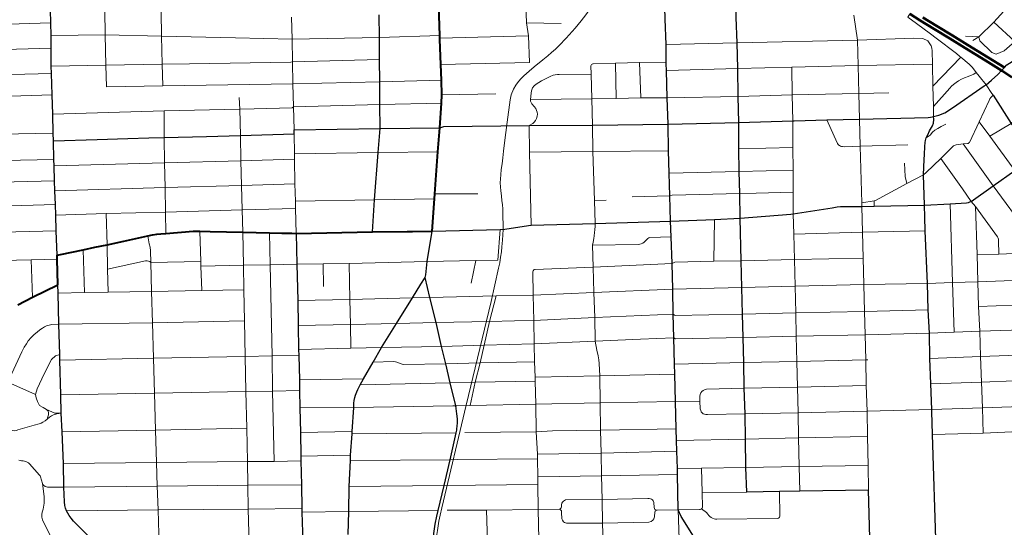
# Model space of a CAD drawing. Extents: x 13.99 to 21.38, y 7.75 to 14.55.
# Tile 19 of 77: x 16.24 to 18.68, y 11.74 to 13. Entities that reach past the tile are written whole.
import ezdxf

# ---------------------------------------------------------------- set-up
doc = ezdxf.new("R2010")
doc.units = 0
doc.header["$MEASUREMENT"] = 0
doc.linetypes.add('rr2', pattern=[0])
for name, color, linetype, lineweight in [('GM_X_City_Street', 1, 'Continuous', 0), ('GM_X_County_Road', 3, 'Continuous', 30), ('GM_X_Interchange_Ramps', 1, 'Continuous', 13), ('GM_X_Interstate_Route', 1, 'Continuous', 53), ('GM_X_Rail_Line', 7, 'rr2', 13), ('GM_X_State_Route', 1, 'Continuous', 30), ('GM_X_US_Route', 1, 'Continuous', 40)]:
    doc.layers.add(name, color=color, linetype=linetype, lineweight=lineweight)

msp = doc.modelspace()

# ---------------------------------------------------------------- linework, layer by layer
at = {"layer": 'GM_X_City_Street'}
for p, q in [((16.1743, 12.9889), (16.3181, 12.9932)), ((17.4958, 12.9939), (17.5814, 12.9923)), ((18.704, 12.9472), (18.652, 12.9949)), ((17.281, 12.9559), (17.5002, 12.9612)), ((17.2834, 12.8902), (17.5027, 12.8957)), ((17.7176, 12.8066), (17.716, 12.8935)), ((17.7786, 12.8075), (17.7756, 12.8952)), ((18.5016, 12.8364), (18.5709, 12.9086)), ((16.1762, 12.8642), (16.32, 12.8682)), ((17.2858, 12.8152), (17.4197, 12.8181)), ((18.0214, 12.6813), (18.1546, 12.6845)), ((17.269, 12.5699), (17.3755, 12.5699)), ((17.6636, 12.5533), (17.6925, 12.5541)), ((18.0236, 12.5709), (18.0641, 12.5719)), ((18.0641, 12.5719), (18.1554, 12.5742)), ((18.3561, 12.5398), (18.3561, 12.5526)), ((17.9596, 12.403), (17.9612, 12.5064)), ((17.425, 12.4062), (17.4302, 12.4818)), ((16.4016, 12.3256), (16.3982, 12.4317)), ((16.2728, 12.314), (16.2697, 12.4069)), ((17.3583, 12.3491), (17.3702, 12.4052)), ((16.9935, 12.3406), (16.9922, 12.3966)), ((16.2117, 12.1041), (16.2802, 12.0734)), ((16.9334, 12.1094), (17.0924, 12.1119)), ((16.9348, 12.0398), (17.0678, 12.0408)), ((17.0678, 12.0408), (17.3134, 12.0452)), ((16.9365, 11.9793), (17.0642, 11.9815)), ((17.0638, 11.9756), (17.3219, 11.9782)), ((16.9369, 11.9209), (17.0602, 11.9232)), ((17.9304, 11.8304), (18.0406, 11.8315)), ((16.9398, 11.7822), (17.0554, 11.7837)), ((17.0554, 11.7837), (17.2768, 11.7861)), ((17.8742, 11.6824), (17.8708, 11.7873))]:
    msp.add_line(p, q, dxfattribs=at)
at = {"layer": 'GM_X_City_Street', "flags": 128}
for points in [[(17.5027, 12.8957), (17.5002, 12.9612), (17.4958, 12.9939), (17.4947, 13.0157), (17.4935, 13.0576), (17.4913, 13.1778), (17.4901, 13.2387), (17.4883, 13.3044), (17.4869, 13.3724), (17.4854, 13.4399), (17.4845, 13.4792), (17.4845, 13.516), (17.4843, 13.5262), (17.4836, 13.6152), (17.4831, 13.6247), (17.4816, 13.653), (17.4799, 13.692), (17.4772, 13.7538), (17.4783, 13.7836)], [(16.4561, 12.8352), (16.4542, 12.8888), (16.4525, 12.9638), (16.4516, 13.0239), (16.4507, 13.0811), (16.4535, 13.0843), (16.4521, 13.1457), (16.4504, 13.1929), (16.4504, 13.2408)], [(16.5951, 12.8376), (16.5935, 12.891), (16.5925, 12.9607), (16.5917, 13.021), (16.5896, 13.0815)], [(18.6003, 12.95), (18.6151, 12.9585), (18.652, 12.9949), (18.6775, 13.0227), (18.709, 13.0572)], [(16.9205, 12.7282), (16.919, 12.7858), (16.9173, 12.8425), (16.9165, 12.8973), (16.9152, 12.9529), (16.914, 13.0079)], [(18.3425, 11.8364), (18.3414, 11.897), (18.3396, 11.9696), (18.3388, 12.0319), (18.3367, 12.0958), (18.3354, 12.1587), (18.3338, 12.2213), (18.3325, 12.279), (18.3309, 12.3452), (18.3288, 12.411), (18.327, 12.4748), (18.3258, 12.5391), (18.3255, 12.5482), (18.3215, 12.6878), (18.3196, 12.7551), (18.3179, 12.8187), (18.3163, 12.8875), (18.3146, 12.9508), (18.3059, 13.0128)], [(18.6579, 12.916), (18.6782, 12.9245), (18.704, 12.9472), (18.7683, 13.0003)], [(16.3189, 12.9626), (16.4525, 12.9638), (16.5925, 12.9607), (16.7755, 12.9563), (16.9152, 12.9529), (17.1317, 12.9572), (17.281, 12.9619)], [(17.841, 12.9395), (18.0169, 12.944), (18.3146, 12.9508), (18.4541, 12.9557), (18.477, 12.9544), (18.4889, 12.9487)], [(18.5028, 12.7614), (18.5032, 12.7864), (18.5016, 12.8364), (18.5005, 12.8915), (18.4998, 12.9239), (18.4989, 12.9309), (18.4971, 12.9363), (18.4889, 12.9487)], [(18.5821, 12.9606), (18.6151, 12.9585), (18.6177, 12.9492), (18.6476, 12.9201), (18.6579, 12.916)], [(16.1066, 12.9411), (16.1171, 12.9311), (16.1255, 12.9257), (16.1331, 12.9251), (16.1752, 12.9265), (16.3189, 12.9308)], [(16.3193, 12.8864), (16.4542, 12.8888), (16.5935, 12.891), (16.6612, 12.8923), (16.9123, 12.8961), (16.9165, 12.8973), (17.132, 12.9024)], [(17.6567, 12.89), (17.658, 12.891), (17.6596, 12.8918), (17.6609, 12.8922), (17.716, 12.8935), (17.7756, 12.8952), (17.8414, 12.8961)], [(17.6859, 11.6797), (17.6836, 11.7545), (17.6826, 11.8134), (17.6814, 11.8717), (17.6806, 11.9282), (17.679, 11.9849), (17.678, 12.0525), (17.6768, 12.1194), (17.6755, 12.1503), (17.6746, 12.1593), (17.6728, 12.1689), (17.6693, 12.183), (17.6656, 12.2051), (17.6645, 12.264), (17.6622, 12.3262), (17.6602, 12.3888), (17.6592, 12.4427), (17.6603, 12.4503), (17.6619, 12.4598), (17.6629, 12.4661), (17.6643, 12.474), (17.6649, 12.4813), (17.6652, 12.49), (17.6656, 12.497), (17.6636, 12.5533), (17.66, 12.6749), (17.659, 12.7405), (17.6571, 12.8056), (17.6553, 12.8661), (17.6552, 12.8869), (17.6558, 12.8885), (17.6567, 12.89)], [(17.8418, 12.8759), (18.0187, 12.8805), (18.1523, 12.8836), (18.3163, 12.8875), (18.5005, 12.8915)], [(18.172, 11.8341), (18.1709, 11.8949), (18.1692, 11.9659), (18.1677, 12.0278), (18.166, 12.0913), (18.1647, 12.1549), (18.1633, 12.2177), (18.1619, 12.2752), (18.1605, 12.3418), (18.1588, 12.4072), (18.1574, 12.4706), (18.1557, 12.5204), (18.1554, 12.5742), (18.1556, 12.629), (18.1546, 12.6845), (18.1545, 12.7511), (18.1529, 12.815), (18.1523, 12.8836)], [(18.5032, 12.7864), (18.5434, 12.8321), (18.5478, 12.8366), (18.5529, 12.8409), (18.559, 12.8456), (18.5652, 12.8498), (18.5722, 12.8538), (18.5796, 12.857), (18.5886, 12.8603), (18.6026, 12.8668), (18.609, 12.8707)], [(16.4561, 12.8352), (16.5951, 12.8376), (16.9173, 12.8425), (17.1324, 12.8476), (17.2848, 12.852)], [(17.5022, 12.739), (17.5111, 12.7442), (17.5148, 12.7475), (17.5178, 12.7518), (17.5203, 12.7564), (17.5219, 12.7622), (17.5225, 12.7672), (17.5221, 12.7724), (17.5207, 12.7768), (17.5187, 12.7816), (17.5148, 12.7863), (17.5088, 12.7931), (17.5069, 12.7962), (17.5057, 12.8), (17.5055, 12.8039), (17.5073, 12.8191), (17.508, 12.8254), (17.5107, 12.833), (17.5144, 12.8375), (17.5199, 12.8416), (17.5263, 12.8462), (17.5327, 12.8502), (17.5541, 12.8606), (17.5618, 12.8636), (17.5668, 12.865), (17.572, 12.8657), (17.5768, 12.8658), (17.6553, 12.8661)], [(17.5055, 12.8039), (17.6571, 12.8056), (17.7176, 12.8066), (17.7786, 12.8075), (17.8439, 12.8082), (18.0198, 12.8115), (18.1529, 12.815), (18.3179, 12.8187), (18.3925, 12.82)], [(16.1557, 12.8106), (16.192, 12.8111), (16.3219, 12.8155)], [(16.809, 11.6708), (16.8082, 11.7312), (16.8069, 11.7896), (16.8059, 11.8487), (16.805, 11.9072), (16.8031, 11.9899), (16.8008, 12.0805), (16.7993, 12.1677), (16.7973, 12.2553), (16.7956, 12.3324), (16.7947, 12.3931), (16.7936, 12.475), (16.7916, 12.5308), (16.7903, 12.5908), (16.7887, 12.6515), (16.7876, 12.7148), (16.7864, 12.7796), (16.7847, 12.8088)], [(18.3255, 12.5482), (18.3561, 12.5526), (18.3595, 12.554), (18.4366, 12.5955), (18.4783, 12.6171), (18.4849, 12.6232), (18.5208, 12.6574), (18.5526, 12.6887), (18.5544, 12.6898), (18.5565, 12.6908), (18.5591, 12.6913), (18.5768, 12.6936), (18.5871, 12.6946), (18.5887, 12.6951), (18.5903, 12.696), (18.5917, 12.6974), (18.6159, 12.7488), (18.6404, 12.8016), (18.6424, 12.8051), (18.6446, 12.8086), (18.6503, 12.8148)], [(16.323, 12.767), (16.5988, 12.7753), (16.7864, 12.7796), (16.8218, 12.7808), (16.9155, 12.7834), (16.919, 12.7858), (17.1324, 12.7915), (17.2849, 12.7948)], [(16.6029, 12.4719), (16.6023, 12.5251), (16.6008, 12.5855), (16.5993, 12.6469), (16.5987, 12.7094), (16.5988, 12.7753)], [(18.6423, 12.7129), (18.6952, 12.7445), (18.7478, 12.7897)], [(18.2391, 12.7531), (18.2645, 12.6967), (18.2656, 12.6945), (18.2671, 12.6926), (18.2687, 12.6908), (18.2705, 12.6895), (18.2728, 12.6883), (18.2752, 12.6875), (18.2781, 12.6871), (18.2821, 12.6868), (18.3215, 12.6878), (18.4397, 12.6911)], [(18.8668, 12.4964), (18.8573, 12.4906), (18.8189, 12.4884), (18.8145, 12.4887), (18.8106, 12.4896), (18.8067, 12.4909), (18.8033, 12.4929), (18.8002, 12.4954), (18.7975, 12.4981), (18.7954, 12.5008), (18.704, 12.628), (18.6423, 12.7129), (18.6159, 12.7488)], [(17.5072, 12.4926), (17.503, 12.6734), (17.5022, 12.739)], [(18.4851, 12.7084), (18.4945, 12.7158), (18.5004, 12.7226), (18.5059, 12.7276), (18.5134, 12.7315), (18.5222, 12.737), (18.5336, 12.7426)], [(15.9194, 12.712), (16.1048, 12.7158), (16.1952, 12.7178), (16.3243, 12.7206)], [(16.9257, 12.4723), (16.9241, 12.5336), (16.9237, 12.5518), (16.9224, 12.5946), (16.9211, 12.6559), (16.9214, 12.6693), (16.9209, 12.7188)], [(16.9214, 12.6693), (17.1286, 12.6721), (17.2761, 12.6744)], [(17.503, 12.6734), (17.66, 12.6749), (17.8473, 12.6768)], [(18.7482, 12.2342), (18.7455, 12.2962), (18.7432, 12.3573), (18.7411, 12.4238), (18.7402, 12.4607), (18.7398, 12.465), (18.7391, 12.4683), (18.7377, 12.4712), (18.7357, 12.4743), (18.651, 12.5901), (18.5768, 12.6936)], [(15.8974, 12.6472), (15.9514, 12.6475), (16.1063, 12.6509), (16.1599, 12.6516), (16.3256, 12.6551)], [(16.3263, 12.6395), (16.5993, 12.6469), (16.7887, 12.6515), (16.9211, 12.6559)], [(18.6651, 12.4208), (18.664, 12.4544), (18.6635, 12.4577), (18.6627, 12.4606), (18.6614, 12.4634), (18.6067, 12.5387), (18.5965, 12.5514), (18.5748, 12.5827), (18.5208, 12.6574)], [(17.8491, 12.6216), (18.0223, 12.6258), (18.1556, 12.629)], [(18.4366, 12.5955), (18.4329, 12.6127), (18.4313, 12.6459)], [(15.9843, 12.5949), (16.1607, 12.5981), (16.3276, 12.6024)], [(16.3285, 12.5776), (16.6008, 12.5855), (16.7903, 12.5908), (16.9224, 12.5946)], [(16.9237, 12.5518), (17.1197, 12.555), (17.2678, 12.5576)], [(17.7572, 12.5625), (17.8506, 12.5652), (17.8561, 12.5667), (18.0236, 12.5709)], [(15.9907, 12.5362), (16.1624, 12.5387), (16.3294, 12.5437)], [(16.3305, 12.5174), (16.4552, 12.5212), (16.6023, 12.5251), (16.7916, 12.5308), (16.9241, 12.5336)], [(18.5544, 12.2276), (18.5503, 12.3505), (18.5441, 12.5457)], [(18.6259, 11.9777), (18.6241, 12.0403), (18.6221, 12.104), (18.6195, 12.1676), (18.6176, 12.2297), (18.6147, 12.2914), (18.6128, 12.3526), (18.6107, 12.4195), (18.6067, 12.5387)], [(16.4605, 12.3269), (16.4588, 12.3838), (16.4575, 12.4442), (16.4552, 12.5212)], [(15.7204, 12.4402), (15.7346, 12.4564), (15.7407, 12.4611), (15.7458, 12.4638), (15.7518, 12.4658), (15.7588, 12.4671), (15.8709, 12.4689), (15.9315, 12.47), (15.9921, 12.4709), (16.1636, 12.4746), (16.3317, 12.4783)], [(16.5872, 11.6693), (16.5852, 11.7281), (16.5836, 11.7877), (16.5816, 11.8463), (16.58, 11.9045), (16.5776, 11.9851), (16.5748, 12.0768), (16.5724, 12.1633), (16.5695, 12.2508), (16.5677, 12.3281), (16.5656, 12.3998), (16.5651, 12.4291), (16.5638, 12.438), (16.562, 12.4463), (16.5583, 12.4659)], [(16.6916, 12.3306), (16.6896, 12.3911), (16.6894, 12.4029), (16.6868, 12.4776)], [(16.871, 11.9077), (16.8672, 12.0815), (16.8658, 12.169), (16.8611, 12.3944), (16.8598, 12.4737)], [(17.6592, 12.4427), (17.7717, 12.445), (17.7761, 12.4453), (17.7797, 12.4461), (17.7834, 12.4479), (17.7867, 12.4503), (17.7955, 12.4599), (17.798, 12.4613), (17.8009, 12.4622), (17.8537, 12.4635)], [(18.1574, 12.4706), (18.327, 12.4748), (18.4824, 12.4781)], [(15.9938, 12.4009), (16.1651, 12.4044), (16.2334, 12.4062), (16.2697, 12.4069), (16.3339, 12.4081)], [(17.25, 12.4025), (17.3702, 12.4052), (17.425, 12.4062)], [(17.5131, 12.3811), (17.514, 12.3819), (17.5153, 12.3825), (17.517, 12.3827), (17.6602, 12.3888), (17.8558, 12.3974), (17.8628, 12.4008), (17.9596, 12.403), (18.0268, 12.404), (18.1588, 12.4072), (18.3288, 12.411)], [(18.6107, 12.4195), (18.6651, 12.4208), (18.7411, 12.4238), (18.8734, 12.4289)], [(16.4588, 12.3838), (16.5525, 12.4038), (16.5564, 12.404), (16.5599, 12.4037), (16.5631, 12.4023), (16.5656, 12.3998), (16.6894, 12.4029)], [(16.6896, 12.3911), (16.7947, 12.3931), (16.8611, 12.3944), (16.9269, 12.3956), (16.9922, 12.3966), (17.0569, 12.3976), (17.25, 12.4025)], [(17.0608, 12.1881), (17.0596, 12.2463), (17.0579, 12.3086), (17.0569, 12.3976)], [(17.5273, 11.6789), (17.5246, 11.7884), (17.5237, 11.8504), (17.5238, 11.8691), (17.5226, 11.9142), (17.5226, 11.9253), (17.5198, 11.9804), (17.5189, 12.0496), (17.5167, 12.1061), (17.5168, 12.1161), (17.5154, 12.1544), (17.5145, 12.1986), (17.5138, 12.2565), (17.5117, 12.3193), (17.5114, 12.3778), (17.512, 12.3793), (17.5127, 12.3804), (17.5131, 12.3811)], [(17.2134, 12.3124), (17.2565, 12.3134), (17.4202, 12.3174), (17.5117, 12.3193), (17.6622, 12.3262), (17.8576, 12.3343), (18.0286, 12.3382), (18.1605, 12.3418), (18.3309, 12.3452), (18.4879, 12.3483), (18.5503, 12.3505), (18.6128, 12.3526), (18.7432, 12.3573), (18.8547, 12.3619)], [(16.3362, 12.3243), (16.4016, 12.3256), (16.4605, 12.3269), (16.5677, 12.3281), (16.6916, 12.3306), (16.7956, 12.3324)], [(16.9293, 12.3063), (17.0579, 12.3086), (17.2134, 12.3124)], [(17.3562, 12.0462), (17.3689, 12.1035), (17.3807, 12.1517), (17.3912, 12.1952), (17.4044, 12.2543), (17.4202, 12.3174)], [(18.6147, 12.2914), (18.7455, 12.2962), (18.838, 12.2996)], [(17.1737, 12.2492), (17.2716, 12.2514), (17.4044, 12.2543), (17.4657, 12.2554), (17.5138, 12.2565), (17.6645, 12.264), (17.8583, 12.2723), (17.8632, 12.2688), (18.0306, 12.2724), (18.1619, 12.2752), (18.3325, 12.279), (18.4901, 12.2826)], [(16.2117, 12.1041), (16.2463, 12.1786), (16.2524, 12.1901), (16.2577, 12.1986), (16.2623, 12.2058), (16.2697, 12.2143), (16.277, 12.2219), (16.284, 12.2276), (16.2911, 12.2336), (16.2972, 12.2376), (16.3025, 12.2406), (16.3076, 12.2433), (16.3138, 12.2451), (16.3205, 12.2462), (16.3379, 12.2476)], [(16.3379, 12.2476), (16.5695, 12.2508), (16.7973, 12.2553)], [(16.9304, 12.2437), (17.0596, 12.2463), (17.1737, 12.2492)], [(17.137, 12.1899), (17.2852, 12.1923), (17.3912, 12.1952), (17.5145, 12.1986), (17.6656, 12.2051), (17.7777, 12.2099), (17.8178, 12.2116), (17.8606, 12.2135), (17.8645, 12.2108), (18.0317, 12.2147), (18.1633, 12.2177), (18.3338, 12.2213), (18.4927, 12.2252), (18.5544, 12.2276), (18.6176, 12.2297), (18.7482, 12.2342), (18.8207, 12.2367)], [(16.9316, 12.1849), (17.0608, 12.1881), (17.137, 12.1899)], [(16.3441, 12.0274), (16.3315, 12.0269), (16.3278, 12.0271), (16.3077, 12.0361), (16.299, 12.0408), (16.2904, 12.0456), (16.2849, 12.056), (16.2823, 12.0647), (16.2802, 12.0734), (16.2845, 12.0872), (16.2963, 12.1119), (16.3112, 12.144), (16.3199, 12.1595), (16.3296, 12.1686), (16.3404, 12.1719)], [(16.3407, 12.1582), (16.5724, 12.1633), (16.7993, 12.1677), (16.8658, 12.169), (16.932, 12.1699)], [(18.4942, 12.1627), (18.6195, 12.1676), (18.8032, 12.174)], [(17.1163, 12.1531), (17.1664, 12.1547), (17.171, 12.1543), (17.1745, 12.1536), (17.1877, 12.1481), (17.1913, 12.1473), (17.2955, 12.1493), (17.3807, 12.1517), (17.5154, 12.1544)], [(17.8619, 12.1487), (18.0335, 12.1521), (18.1647, 12.1549), (18.3354, 12.1587), (18.3403, 12.1588)], [(17.5168, 12.1161), (17.6768, 12.1194), (17.8628, 12.1236)], [(17.0841, 12.097), (17.3066, 12.1025), (17.3689, 12.1035), (17.5167, 12.1061)], [(17.3232, 12.0454), (17.3562, 12.0462), (17.5189, 12.0496), (17.678, 12.0525), (17.8646, 12.056), (17.9243, 12.0564), (17.9247, 12.0688), (17.9256, 12.0736), (17.9271, 12.0774), (17.9293, 12.0808), (17.9325, 12.0834), (17.9363, 12.0851), (17.9414, 12.0861), (18.034, 12.0887), (18.166, 12.0913), (18.3367, 12.0958)], [(18.4965, 12.0995), (18.6221, 12.104), (18.7852, 12.1102)], [(16.343, 12.0723), (16.5748, 12.0768), (16.8008, 12.0805), (16.8672, 12.0815), (16.9341, 12.0835)], [(17.3134, 12.0452), (17.3203, 12.0453), (17.3232, 12.0454)], [(17.9243, 12.0564), (17.9257, 12.0376), (17.9267, 12.0332), (17.9283, 12.0301), (17.9305, 12.0275), (17.9331, 12.0257), (17.9363, 12.0244), (17.9393, 12.0235), (17.9438, 12.0234), (18.0367, 12.0252), (18.1677, 12.0278), (18.3388, 12.0319), (18.4985, 12.0359), (18.6241, 12.0403), (18.7678, 12.0454)], [(16.2163, 11.9864), (16.2233, 11.9839), (16.2285, 11.9835), (16.2329, 11.9839), (16.2366, 11.9857), (16.2772, 11.9973), (16.289, 12.0004), (16.2941, 12.0023), (16.2985, 12.0045), (16.3041, 12.0078), (16.309, 12.0119), (16.3152, 12.0168), (16.3199, 12.0201), (16.3252, 12.0229), (16.3279, 12.0238), (16.3328, 12.025), (16.3441, 12.0274)], [(16.309, 12.0119), (16.3111, 12.0181), (16.3123, 12.0231), (16.3127, 12.026), (16.3126, 12.0288), (16.3115, 12.0317), (16.3077, 12.0361)], [(16.3466, 11.9811), (16.5776, 11.9851), (16.8031, 11.9899)], [(17.3427, 11.9789), (17.5198, 11.9804), (17.5596, 11.9832), (17.679, 11.9849), (17.8659, 11.9886)], [(17.8671, 11.9589), (18.0376, 11.9626), (18.1692, 11.9659), (18.3396, 11.9696)], [(18.5007, 11.9743), (18.6259, 11.9777), (18.7506, 11.983)], [(17.5226, 11.9253), (17.6806, 11.9282), (17.8679, 11.9325)], [(16.3504, 11.8437), (16.3098, 11.8437), (16.3073, 11.8443), (16.3042, 11.8456), (16.3004, 11.8489), (16.2986, 11.8507), (16.2973, 11.853), (16.293, 11.8694), (16.2919, 11.8718), (16.2904, 11.8738), (16.2654, 11.9017), (16.2628, 11.9041), (16.2593, 11.9059), (16.2563, 11.9071), (16.253, 11.9081), (16.2498, 11.9086), (16.2459, 11.909), (16.2422, 11.9096), (16.2388, 11.9102)], [(16.3492, 11.9022), (16.58, 11.9045), (16.805, 11.9072), (16.871, 11.9077), (16.9373, 11.909)], [(17.0599, 11.9098), (17.3066, 11.9118), (17.3241, 11.912), (17.5226, 11.9142)], [(17.869, 11.8896), (17.9285, 11.8906), (18.0384, 11.8928), (18.1709, 11.8949), (18.3414, 11.897)], [(17.5238, 11.8691), (17.6814, 11.8717), (17.8694, 11.875)], [(17.9288, 11.7899), (17.9299, 11.7908), (17.9308, 11.7921), (17.9315, 11.7941), (17.9304, 11.8304), (17.9285, 11.8906)], [(16.362, 11.6666), (16.3488, 11.6772), (16.3404, 11.6842), (16.3343, 11.6907), (16.3295, 11.6978), (16.3249, 11.7053), (16.3204, 11.716), (16.308, 11.7418), (16.3031, 11.7501), (16.2973, 11.7629), (16.296, 11.7691), (16.2959, 11.7757), (16.2971, 11.7819), (16.2989, 11.789), (16.3014, 11.8043), (16.3016, 11.8134), (16.3017, 11.821), (16.2973, 11.853)], [(16.3504, 11.8437), (16.5816, 11.8463), (16.8059, 11.8487), (16.9384, 11.8498)], [(17.0565, 11.845), (17.2916, 11.8478), (17.5237, 11.8504)], [(18.1213, 11.7684), (18.122, 11.7695), (18.1226, 11.771), (18.123, 11.7723), (18.1215, 11.8332)], [(17.2991, 11.7864), (17.3967, 11.7872), (17.5246, 11.7884), (17.5773, 11.7891), (17.5792, 11.7901), (17.581, 11.7922), (17.582, 11.7954), (17.5825, 11.7999), (17.5833, 11.8038), (17.5847, 11.8065), (17.5872, 11.8094), (17.5896, 11.811), (17.5925, 11.812), (17.6826, 11.8134), (17.7961, 11.8157), (17.7995, 11.8157), (17.8023, 11.8151), (17.8047, 11.8139), (17.8072, 11.812), (17.8091, 11.8099), (17.8107, 11.8061), (17.8116, 11.7935), (17.8123, 11.791), (17.8136, 11.7888), (17.8157, 11.7874), (17.8186, 11.7864), (17.8708, 11.7873), (17.9239, 11.7882), (17.9258, 11.7886), (17.9274, 11.7891), (17.9288, 11.7899), (17.9409, 11.7808), (17.9442, 11.7772), (17.9466, 11.7737), (17.949, 11.7713), (17.9525, 11.7688), (17.9558, 11.7669), (17.9598, 11.7656), (17.9631, 11.7648), (17.967, 11.7645), (18.1158, 11.7664), (18.1185, 11.7667), (18.1203, 11.7673), (18.1213, 11.7684)], [(16.3568, 11.7854), (16.5836, 11.7877), (16.8069, 11.7896), (16.9396, 11.7908)], [(17.4, 11.6773), (17.3982, 11.7345), (17.3967, 11.7872)], [(17.5773, 11.7891), (17.5797, 11.7875), (17.5818, 11.785), (17.5824, 11.7809), (17.5831, 11.7654), (17.5844, 11.7618), (17.5871, 11.7583), (17.59, 11.756), (17.595, 11.7542), (17.6836, 11.7545), (17.7984, 11.7571), (17.8043, 11.7586), (17.8081, 11.7619), (17.8109, 11.7657), (17.8128, 11.7705), (17.8133, 11.7828), (17.8137, 11.7841), (17.8148, 11.7849), (17.8186, 11.7864)]]:
    msp.add_lwpolyline(points, dxfattribs=at)
at = {"layer": 'GM_X_County_Road', "color": 1}
for p, q in [((16.9209, 12.7188), (16.9205, 12.7282)), ((18.3462, 11.6883), (18.3425, 11.8364))]:
    msp.add_line(p, q, dxfattribs=at)
at = {"layer": 'GM_X_County_Road', "color": 1, "flags": 128}
for points in [[(18.0406, 11.8315), (18.0384, 11.8928), (18.0376, 11.9626), (18.0367, 12.0252), (18.034, 12.0887), (18.0335, 12.1521), (18.0317, 12.2147), (18.0306, 12.2724), (18.0286, 12.3382), (18.0268, 12.404), (18.0245, 12.51), (18.0236, 12.5709), (18.0223, 12.6258), (18.0214, 12.6813), (18.021, 12.7466), (18.0198, 12.8115), (18.0187, 12.8805), (18.0169, 12.944), (18.0149, 13.0064), (18.0136, 13.0682), (18.0133, 13.075)], [(17.8414, 12.8921), (17.8414, 12.8961), (17.841, 12.9395), (17.8389, 13.0024), (17.8379, 13.0319), (17.8374, 13.052)], [(16.3285, 12.5776), (16.3276, 12.6024), (16.3263, 12.6395), (16.3256, 12.6551), (16.3248, 12.7015), (16.3243, 12.7206), (16.323, 12.767), (16.3219, 12.8155), (16.32, 12.8682), (16.3193, 12.8864), (16.3189, 12.9308), (16.3189, 12.9626), (16.3181, 12.9932), (16.3173, 13.0247)], [(17.1148, 12.4757), (17.1197, 12.555), (17.1286, 12.6721), (17.1333, 12.7315), (17.1324, 12.7915), (17.1324, 12.8476), (17.132, 12.9024), (17.1317, 12.9572), (17.1307, 13.0132)], [(18.5028, 12.7614), (18.5166, 12.7646), (18.5307, 12.7706), (18.5497, 12.7827), (18.6286, 12.8372), (18.6333, 12.8397), (18.6468, 12.8515), (18.662, 12.8658), (18.6717, 12.8758), (18.6786, 12.8828), (18.6849, 12.8894), (18.6974, 12.8977), (18.7093, 12.9048), (18.7214, 12.9171), (18.7406, 12.9407), (18.748, 12.9478), (18.761, 12.9548), (18.7713, 12.9584), (18.781, 12.9642), (18.787, 12.97), (18.7937, 12.9768)], [(17.8519, 12.5022), (17.8506, 12.5652), (17.8491, 12.6216), (17.8473, 12.6768), (17.8462, 12.7423), (17.8439, 12.8082), (17.8418, 12.8759), (17.8414, 12.8921)], [(18.6503, 12.8148), (18.6952, 12.7445), (18.7526, 12.6639), (18.8884, 12.4831)], [(17.2811, 12.7339), (17.291, 12.7365), (17.5022, 12.739), (17.659, 12.7405), (17.8462, 12.7423), (18.021, 12.7466), (18.1545, 12.7511), (18.1584, 12.7512)], [(18.1584, 12.7512), (18.2391, 12.7531), (18.3196, 12.7551), (18.4896, 12.7595), (18.4954, 12.7601), (18.5028, 12.7614)], [(18.4783, 12.6171), (18.4798, 12.6554), (18.4806, 12.6677), (18.4815, 12.6877), (18.4825, 12.6969), (18.4834, 12.7024), (18.4851, 12.7084), (18.4886, 12.7164), (18.4933, 12.7261), (18.5003, 12.7389), (18.5032, 12.7455), (18.504, 12.7538), (18.5028, 12.7614)], [(16.9205, 12.7282), (17.1333, 12.7315), (17.2811, 12.7339)], [(16.3248, 12.7015), (16.4326, 12.705), (16.5089, 12.7075), (16.5609, 12.7089), (16.5987, 12.7094), (16.7035, 12.7125), (16.7876, 12.7148), (16.9209, 12.7188)], [(17.4312, 12.4819), (17.4422, 12.4828), (17.5009, 12.4918), (17.5072, 12.4926), (17.6656, 12.497), (17.8519, 12.5022), (17.9612, 12.5064), (18.0245, 12.51), (18.1501, 12.5195), (18.1557, 12.5204), (18.2521, 12.5357), (18.2646, 12.5377), (18.2728, 12.5384), (18.2851, 12.5387), (18.2951, 12.5388), (18.3082, 12.539), (18.3258, 12.5391), (18.3561, 12.5398), (18.4809, 12.542), (18.5441, 12.5457), (18.5845, 12.5482), (18.5893, 12.5488), (18.5928, 12.55), (18.5965, 12.5514), (18.651, 12.5901), (18.704, 12.628)], [(18.4816, 12.5121), (18.4809, 12.542), (18.4783, 12.6171)], [(16.3339, 12.4179), (16.3317, 12.4783), (16.3305, 12.5174), (16.3294, 12.5437), (16.3285, 12.5776)], [(18.4987, 12.0309), (18.4985, 12.0359), (18.4965, 12.0995), (18.4942, 12.1627), (18.4927, 12.2252), (18.4901, 12.2826), (18.4879, 12.3483), (18.4824, 12.4781), (18.4816, 12.5121)], [(17.2618, 12.478), (17.4302, 12.4818), (17.4312, 12.4819)], [(17.934, 11.6832), (17.8788, 11.7712), (17.8708, 11.7873), (17.8694, 11.875), (17.869, 11.8896), (17.8679, 11.9325), (17.8671, 11.9589), (17.8659, 11.9886), (17.8646, 12.056), (17.8628, 12.1236), (17.8619, 12.1487), (17.8606, 12.2135), (17.8583, 12.2723), (17.8576, 12.3343), (17.8558, 12.3974), (17.8537, 12.4635), (17.8519, 12.5022)], [(16.9257, 12.4723), (16.9269, 12.3956), (16.9293, 12.3063), (16.9304, 12.2437), (16.9316, 12.1849), (16.932, 12.1699), (16.9334, 12.1094), (16.9341, 12.0835), (16.9348, 12.0398), (16.9365, 11.9793), (16.9369, 11.9209), (16.9373, 11.909), (16.9384, 11.8498), (16.9396, 11.7908), (16.9398, 11.7822), (16.9411, 11.7325), (16.942, 11.6725)], [(16.3356, 12.3447), (16.3339, 12.4081), (16.3339, 12.4179)], [(17.3234, 11.9881), (17.3243, 11.9949), (17.3246, 12.0034), (17.3245, 12.0127), (17.3233, 12.025), (17.3203, 12.0453), (17.3066, 12.1025), (17.2955, 12.1493), (17.2852, 12.1923), (17.2716, 12.2514), (17.2565, 12.3134), (17.2448, 12.363)], [(16.4671, 11.6695), (16.4074, 11.7265), (16.3744, 11.7593), (16.3685, 11.7666), (16.3636, 11.7737), (16.3568, 11.7854), (16.3543, 11.792), (16.3526, 11.7987), (16.3517, 11.8071), (16.3504, 11.8437), (16.3492, 11.9022), (16.3466, 11.9811), (16.3441, 12.0274), (16.343, 12.0723), (16.3407, 12.1582), (16.3404, 12.1719), (16.3379, 12.2476), (16.3362, 12.3243), (16.3356, 12.3447)], [(18.5092, 11.6905), (18.5007, 11.9743), (18.4987, 12.0309)], [(17.2618, 11.6762), (17.2641, 11.7133), (17.2651, 11.7214), (17.2662, 11.7292), (17.2698, 11.7525), (17.2736, 11.7717), (17.2768, 11.7861), (17.2916, 11.8478), (17.3066, 11.9118), (17.3219, 11.9782), (17.323, 11.9852), (17.3234, 11.9881)], [(18.3425, 11.8364), (18.172, 11.8341), (18.1215, 11.8332), (18.0406, 11.8315)]]:
    msp.add_lwpolyline(points, dxfattribs=at)
at = {"layer": 'GM_X_Interchange_Ramps', "flags": 128}
for points in [[(18.4443, 13.0155), (18.4395, 13.0073), (18.4608, 12.9923), (18.4959, 12.966), (18.5099, 12.9555), (18.56, 12.9173), (18.5684, 12.9106)], [(18.5684, 12.9106), (18.5709, 12.9086), (18.5912, 12.8915), (18.5993, 12.8828), (18.609, 12.8707), (18.616, 12.8619), (18.6333, 12.8397), (18.6475, 12.8189), (18.6503, 12.8148)]]:
    msp.add_lwpolyline(points, dxfattribs=at)
at = {"layer": 'GM_X_Interstate_Route', "flags": 128}
for points in [[(18.4443, 13.0155), (18.4699, 12.9996), (18.504, 12.9789), (18.5434, 12.9547), (18.5806, 12.9317), (18.6321, 12.9004), (18.6717, 12.8758), (18.6742, 12.8743), (18.6971, 12.8593)], [(18.4762, 13.0069), (18.5102, 12.9862), (18.5497, 12.962), (18.5869, 12.939), (18.6384, 12.9077), (18.6786, 12.8828)]]:
    msp.add_lwpolyline(points, dxfattribs=at)
at = {"layer": 'GM_X_Rail_Line', "ltscale": 3.78788e-07, "flags": 128}
msp.add_lwpolyline([(17.5903, 7.7517), (17.5848, 7.911), (17.581, 8.0225), (17.5758, 8.1726), (17.573, 8.2574), (17.5683, 8.4047), (17.5649, 8.4956), (17.5619, 8.592), (17.5591, 8.6753), (17.5581, 8.697), (17.5572, 8.7107), (17.5563, 8.7252), (17.5551, 8.7376), (17.5534, 8.7491), (17.5514, 8.762), (17.549, 8.7755), (17.5446, 8.7972), (17.535, 8.8368), (17.4888, 9.0407), (17.4722, 9.1125), (17.4579, 9.1755), (17.4089, 9.3888), (17.3862, 9.4897), (17.3655, 9.5784), (17.3409, 9.6871), (17.321, 9.7736), (17.3141, 9.8052), (17.3101, 9.8286), (17.3081, 9.8461), (17.3068, 9.8583), (17.3058, 9.8715), (17.3051, 9.8894), (17.297, 10.2858), (17.2916, 10.5599), (17.2847, 10.8944), (17.2823, 11.0204), (17.2775, 11.253), (17.2742, 11.4194), (17.2699, 11.6231), (17.2695, 11.6703), (17.27, 11.6813), (17.2705, 11.6926), (17.2713, 11.7046), (17.2725, 11.7152), (17.2738, 11.7263), (17.275, 11.7368), (17.2767, 11.7477), (17.2788, 11.7592), (17.2818, 11.7741), (17.286, 11.7924), (17.3464, 12.0472), (17.408, 12.3034), (17.4265, 12.386), (17.4292, 12.3992), (17.4316, 12.4129), (17.4336, 12.4263), (17.4349, 12.4387), (17.4364, 12.4551), (17.4378, 12.4818), (17.4376, 12.497), (17.4374, 12.5108), (17.4372, 12.5225), (17.4368, 12.5318), (17.4358, 12.5433), (17.4346, 12.5525), (17.4333, 12.5649), (17.432, 12.5772), (17.431, 12.5872), (17.4307, 12.5975), (17.4311, 12.6074), (17.4318, 12.6173), (17.4332, 12.6306), (17.4351, 12.6445), (17.4368, 12.6593), (17.439, 12.6759), (17.4413, 12.696), (17.4476, 12.7478), (17.4548, 12.8033), (17.458, 12.8156), (17.4632, 12.8291), (17.4694, 12.8391), (17.476, 12.848), (17.4826, 12.8555), (17.4893, 12.8621), (17.5024, 12.8742), (17.5148, 12.8846), (17.5362, 12.9019), (17.5481, 12.9119), (17.5577, 12.9203), (17.5672, 12.9287), (17.5765, 12.9376), (17.5941, 12.9552), (17.6164, 12.9804), (17.6311, 12.9983), (17.6424, 13.0135), (17.6532, 13.0286), (17.6721, 13.0574)], dxfattribs=at)
at = {"layer": 'GM_X_State_Route', "flags": 128}
for points in [[(17.2812, 12.952), (17.281, 12.9559), (17.281, 12.9619), (17.2798, 13.0108), (17.2795, 13.0173), (17.2797, 13.0699)], [(17.2858, 12.8152), (17.2848, 12.852), (17.2834, 12.8902), (17.2812, 12.952)], [(17.2811, 12.7339), (17.2849, 12.7948), (17.2858, 12.8152)], [(17.2618, 12.478), (17.2678, 12.5576), (17.269, 12.5699), (17.2761, 12.6744), (17.2811, 12.7339)], [(17.2343, 12.3462), (17.2448, 12.363), (17.2461, 12.3692), (17.25, 12.4025), (17.2618, 12.478)], [(16.4671, 11.6695), (16.4074, 11.7265), (16.3744, 11.7593), (16.3685, 11.7666), (16.3636, 11.7737), (16.3568, 11.7854), (16.3543, 11.792), (16.3526, 11.7987), (16.3517, 11.8071), (16.3504, 11.8437), (16.3492, 11.9022), (16.3466, 11.9811), (16.3441, 12.0274), (16.343, 12.0723), (16.3407, 12.1582), (16.3404, 12.1719), (16.3379, 12.2476), (16.3362, 12.3243), (16.3356, 12.3447)], [(17.0545, 11.7266), (17.0554, 11.7837), (17.0565, 11.845), (17.0599, 11.9098), (17.0602, 11.9232), (17.0638, 11.9756), (17.0642, 11.9815), (17.0678, 12.0408), (17.0684, 12.0517), (17.0693, 12.0587), (17.0707, 12.0655), (17.0722, 12.0712), (17.0739, 12.076), (17.0755, 12.0798), (17.0778, 12.0852), (17.0797, 12.0893), (17.0824, 12.0942), (17.0841, 12.097), (17.0924, 12.1119), (17.1163, 12.1531), (17.137, 12.1899), (17.1737, 12.2492), (17.2134, 12.3124), (17.2343, 12.3462)]]:
    msp.add_lwpolyline(points, dxfattribs=at)
at = {"layer": 'GM_X_US_Route'}
msp.add_line((17.2131, 12.4769), (17.2618, 12.478), dxfattribs=at)
at = {"layer": 'GM_X_US_Route', "flags": 128}
for points in [[(17.2812, 12.952), (17.281, 12.9559), (17.281, 12.9619), (17.2798, 13.0108), (17.2795, 13.0173), (17.2797, 13.0699)], [(17.2858, 12.8152), (17.2848, 12.852), (17.2834, 12.8902), (17.2812, 12.952)], [(17.2811, 12.7339), (17.2849, 12.7948), (17.2858, 12.8152)], [(17.2618, 12.478), (17.2678, 12.5576), (17.269, 12.5699), (17.2761, 12.6744), (17.2811, 12.7339)], [(16.3339, 12.4179), (16.3424, 12.42), (16.3982, 12.4317), (16.4274, 12.4378), (16.4575, 12.4442), (16.4986, 12.4527), (16.5583, 12.4659), (16.5699, 12.4686), (16.5808, 12.4702), (16.5908, 12.4711), (16.6029, 12.4719), (16.6708, 12.4774), (16.679, 12.4776), (16.6868, 12.4776), (16.7123, 12.4772), (16.7936, 12.475), (16.8598, 12.4737), (16.8901, 12.473), (16.9146, 12.4725), (16.9257, 12.4723), (17.1148, 12.4757), (17.2005, 12.4766), (17.2131, 12.4769)], [(16.3356, 12.3447), (16.3339, 12.4081), (16.3339, 12.4179)], [(16.2367, 12.2951), (16.2728, 12.314), (16.3356, 12.3447)]]:
    msp.add_lwpolyline(points, dxfattribs=at)

doc.saveas('drawing.dxf')
